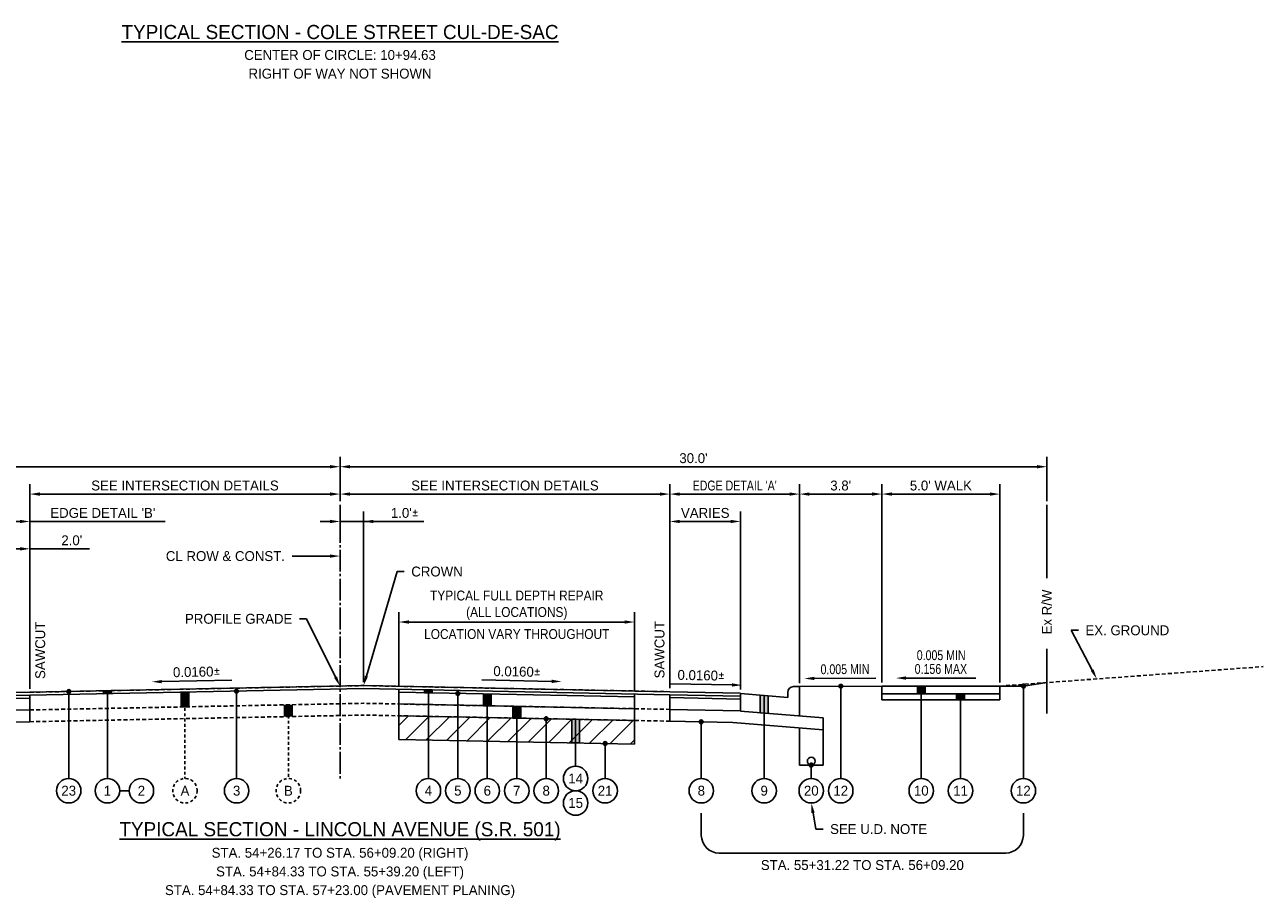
# Model space of a CAD drawing. Header units: feet. Extents: x -305 to -35, y 119 to 303.
# Tile 10 of 12: x -159 to -106, y 217 to 254. Entities that reach past the tile are written whole.
import ezdxf
from ezdxf import colors
from ezdxf.entities.mleader import LeaderData, LeaderLine
from ezdxf.math import Vec2, Vec3

# ---------------------------------------------------------------- set-up
doc = ezdxf.new("R2010")
doc.units = ezdxf.units.FT
doc.header["$MEASUREMENT"] = 0
for name, pattern in [('B', [0.3, 0.25, -0.05]), ('cl', [5, 0.09375, -0.09375, 4.625, -0.09375, 0.09375]), ('OhDOT_USTN3', [0.22, 0.165, -0.055])]:
    doc.linetypes.add(name, pattern=pattern)
for name, color, linetype in [('GE_P_CL', 180, 'cl'), ('PV_X_EOP', 27, 'OhDOT_USTN3'), ('RD_P_Text', 1, 'Continuous'), ('RW_X_Fee_RW', 50, 'rowex'), ('SC_Shading1', 247, 'Continuous')]:
    doc.layers.add(name, color=color, linetype=linetype)
doc.styles.add('Slanted-Normal', font='font31.shx', dxfattribs={"height": 0.1})
doc.styles.get("Standard").update_dxf_attribs({"font": 'font31.shx'})
doc.styles.add('Straight-Normal', font='font30.shx', dxfattribs={"height": 0.1})
doc.linetypes.add('rowex', pattern='A,0.75,-0.05,["Ex R/W",Straight-Normal,S=1,R=0,X=0,Y=-0.06],-0.7,0.75,-0.3,0.75,-0.3,0.75,-0.3,0.75,-0.3', length=5.7)
doc.dimstyles.new('COEC', dxfattribs={"dimscale": 13.9, "dimtxt": 0.18, "dimasz": 0.18, "dimexe": 0.18, "dimexo": 0.0625, "dimgap": 0.09, "dimtad": 1, "dimzin": 0, "dimdsep": 46, "dimtxsty": 'Standard', "dimcen": 0.09, "dimclrd": 256, "dimclre": 256, "dimclrt": 256, "dimaunit": 1, "dimadec": 4, "dimazin": 0, "dimtfac": 1, "dimtofl": 0, "dimtmove": 0, "dimatfit": 3, "dimfxl": 1, "dimtolj": 1, "dimtzin": 0, "dimlwd": -1, "dimlwe": -1, "dimarcsym": 0})

# ---------------------------------------------------------------- blocks, each defined once
blk = doc.blocks.new('*D1128')
at = {"layer": 'Defpoints', "color": 0, "transparency": 16777216}
for p in [(-145.517, 233.824), (-145.517, 233.374), (-158.677, 225.417)]:
    blk.add_point(p, dxfattribs=at)
at = {"layer": 'RD_P_Text', "transparency": 16777216}
for p, q in [((-158.677, 225.567), (-158.677, 234.244)), ((-145.517, 233.524), (-145.517, 234.244)), ((-158.257, 233.824), (-145.937, 233.824))]:
    blk.add_line(p, q, dxfattribs=at)
for points in [[(-158.257, 233.894), (-158.257, 233.754), (-158.677, 233.824)], [(-145.937, 233.894), (-145.937, 233.754), (-145.517, 233.824)]]:
    blk.add_solid(points, dxfattribs=at)
at = {"layer": 'RD_P_Text', "transparency": 16777216, "insert": (-152.097, 234.184), "char_height": 0.42, "attachment_point": 5}
blk.add_mtext('\\A1;SEE INTERSECTION DETAILS', dxfattribs=at)
blk = doc.blocks.new('*D1129')
at = {"layer": 'Defpoints', "color": 0, "transparency": 16777216}
for p in [(-145.517, 233.374), (-131.517, 233.824), (-131.517, 225.44)]:
    blk.add_point(p, dxfattribs=at)
at = {"layer": 'RD_P_Text', "transparency": 16777216}
for p, q in [((-145.517, 233.524), (-145.517, 234.244)), ((-131.517, 225.59), (-131.517, 234.244)), ((-145.097, 233.824), (-131.937, 233.824))]:
    blk.add_line(p, q, dxfattribs=at)
for points in [[(-145.097, 233.894), (-145.097, 233.754), (-145.517, 233.824)], [(-131.937, 233.894), (-131.937, 233.754), (-131.517, 233.824)]]:
    blk.add_solid(points, dxfattribs=at)
at = {"layer": 'RD_P_Text', "transparency": 16777216, "insert": (-138.517, 234.184), "char_height": 0.42, "attachment_point": 5}
blk.add_mtext('\\A1;SEE INTERSECTION DETAILS', dxfattribs=at)
blk = doc.blocks.new('*D1130')
at = {"layer": 'Defpoints', "color": 0, "transparency": 16777216}
for p in [(-145.517, 234.985), (-175.517, 233.374), (-145.517, 233.374)]:
    blk.add_point(p, dxfattribs=at)
at = {"layer": 'RD_P_Text', "transparency": 16777216}
for p, q in [((-175.517, 233.524), (-175.517, 235.405)), ((-175.097, 234.985), (-145.937, 234.985)), ((-145.517, 233.524), (-145.517, 235.405))]:
    blk.add_line(p, q, dxfattribs=at)
for points in [[(-175.097, 235.055), (-175.097, 234.915), (-175.517, 234.985)], [(-145.937, 235.055), (-145.937, 234.915), (-145.517, 234.985)]]:
    blk.add_solid(points, dxfattribs=at)
at = {"layer": 'RD_P_Text', "transparency": 16777216, "insert": (-160.517, 235.345), "char_height": 0.42, "attachment_point": 5}
blk.add_mtext("\\A1;30.0'", dxfattribs=at)
blk = doc.blocks.new('*D1131')
at = {"layer": 'Defpoints', "color": 0, "transparency": 16777216}
for p in [(-115.517, 234.985), (-145.517, 233.374), (-115.517, 233.374)]:
    blk.add_point(p, dxfattribs=at)
at = {"layer": 'RD_P_Text', "transparency": 16777216}
for p, q in [((-145.517, 233.524), (-145.517, 235.405)), ((-145.097, 234.985), (-115.937, 234.985)), ((-115.517, 233.524), (-115.517, 235.405))]:
    blk.add_line(p, q, dxfattribs=at)
for points in [[(-145.097, 235.055), (-145.097, 234.915), (-145.517, 234.985)], [(-115.937, 235.055), (-115.937, 234.915), (-115.517, 234.985)]]:
    blk.add_solid(points, dxfattribs=at)
at = {"layer": 'RD_P_Text', "transparency": 16777216, "insert": (-130.517, 235.345), "char_height": 0.42, "attachment_point": 5}
blk.add_mtext("\\A1;30.0'", dxfattribs=at)
blk = doc.blocks.new('*D1132')
at = {"layer": 'Defpoints', "color": 0, "transparency": 16777216}
for p in [(-145.517, 233.374), (-144.517, 232.662), (-144.517, 225.7)]:
    blk.add_point(p, dxfattribs=at)
at = {"layer": 'RD_P_Text', "transparency": 16777216}
for p, q in [((-145.517, 233.224), (-145.517, 232.242)), ((-144.517, 225.85), (-144.517, 233.082)), ((-145.937, 232.662), (-146.357, 232.662)), ((-145.517, 232.662), (-144.517, 232.662)), ((-141.963, 232.662), (-144.517, 232.662)), ((-144.097, 232.662), (-143.677, 232.662))]:
    blk.add_line(p, q, dxfattribs=at)
for points in [[(-145.937, 232.732), (-145.937, 232.592), (-145.517, 232.662)], [(-144.097, 232.732), (-144.097, 232.592), (-144.517, 232.662)]]:
    blk.add_solid(points, dxfattribs=at)
at = {"layer": 'RD_P_Text', "transparency": 16777216, "insert": (-142.772, 233.022), "char_height": 0.42, "attachment_point": 5}
blk.add_mtext("\\A1;1.0'{\\fISOCPEUR|b0|i0|c0|p34;%%P}", dxfattribs=at)
blk = doc.blocks.new('*D1133')
at = {"layer": 'Defpoints', "color": 0, "transparency": 16777216}
for p in [(-122.517, 233.824), (-126.017, 225.68), (-122.517, 225.68)]:
    blk.add_point(p, dxfattribs=at)
at = {"layer": 'RD_P_Text', "transparency": 16777216}
for p, q in [((-126.017, 225.83), (-126.017, 234.244)), ((-122.517, 225.83), (-122.517, 234.244)), ((-125.597, 233.824), (-122.937, 233.824))]:
    blk.add_line(p, q, dxfattribs=at)
for points in [[(-125.597, 233.894), (-125.597, 233.754), (-126.017, 233.824)], [(-122.937, 233.894), (-122.937, 233.754), (-122.517, 233.824)]]:
    blk.add_solid(points, dxfattribs=at)
at = {"layer": 'RD_P_Text', "transparency": 16777216, "insert": (-124.267, 234.184), "char_height": 0.42, "attachment_point": 5}
blk.add_mtext("\\A1;3.8'", dxfattribs=at)
blk = doc.blocks.new('*D1134')
at = {"layer": 'Defpoints', "color": 0, "transparency": 16777216}
for p in [(-117.517, 233.824), (-122.517, 225.68), (-117.517, 225.68)]:
    blk.add_point(p, dxfattribs=at)
at = {"layer": 'RD_P_Text', "transparency": 16777216}
for p, q in [((-122.517, 225.83), (-122.517, 234.244)), ((-117.517, 225.83), (-117.517, 234.244)), ((-122.097, 233.824), (-117.937, 233.824))]:
    blk.add_line(p, q, dxfattribs=at)
for points in [[(-122.097, 233.894), (-122.097, 233.754), (-122.517, 233.824)], [(-117.937, 233.894), (-117.937, 233.754), (-117.517, 233.824)]]:
    blk.add_solid(points, dxfattribs=at)
at = {"layer": 'RD_P_Text', "transparency": 16777216, "insert": (-120.017, 234.184), "char_height": 0.42, "attachment_point": 5}
blk.add_mtext("\\A1;5.0' WALK", dxfattribs=at)
blk = doc.blocks.new('*D1135')
at = {"layer": 'Defpoints', "color": 0, "transparency": 16777216}
for p in [(-158.677, 232.662), (-161.177, 225.877), (-158.677, 225.417)]:
    blk.add_point(p, dxfattribs=at)
at = {"layer": 'RD_P_Text', "transparency": 16777216}
for p, q in [((-161.177, 226.027), (-161.177, 233.082)), ((-158.677, 225.567), (-158.677, 233.082)), ((-160.757, 232.662), (-159.097, 232.662)), ((-152.941, 232.662), (-158.677, 232.662))]:
    blk.add_line(p, q, dxfattribs=at)
for points in [[(-160.757, 232.732), (-160.757, 232.592), (-161.177, 232.662)], [(-159.097, 232.732), (-159.097, 232.592), (-158.677, 232.662)]]:
    blk.add_solid(points, dxfattribs=at)
at = {"layer": 'RD_P_Text', "transparency": 16777216, "insert": (-155.584, 233.022), "char_height": 0.42, "attachment_point": 5}
blk.add_mtext("\\A1;EDGE DETAIL 'B'", dxfattribs=at)
blk = doc.blocks.new('*D1139')
at = {"layer": 'Defpoints', "color": 0, "transparency": 16777216}
for p in [(-126.017, 233.824), (-126.017, 225.66), (-131.517, 225.44)]:
    blk.add_point(p, dxfattribs=at)
at = {"layer": 'RD_P_Text', "transparency": 16777216}
for p, q in [((-131.517, 225.59), (-131.517, 234.244)), ((-126.017, 225.81), (-126.017, 234.244)), ((-131.097, 233.824), (-126.437, 233.824))]:
    blk.add_line(p, q, dxfattribs=at)
for points in [[(-131.097, 233.894), (-131.097, 233.754), (-131.517, 233.824)], [(-126.437, 233.894), (-126.437, 233.754), (-126.017, 233.824)]]:
    blk.add_solid(points, dxfattribs=at)
at = {"layer": 'RD_P_Text', "transparency": 16777216, "insert": (-128.767, 234.184), "char_height": 0.42, "attachment_point": 5}
blk.add_mtext("\\A1;{\\W0.8;EDGE DETAIL 'A'}", dxfattribs=at)
blk = doc.blocks.new('*D1140')
at = {"layer": 'Defpoints', "color": 0, "transparency": 16777216}
for p in [(-128.517, 232.662), (-131.517, 225.44), (-128.517, 225.38)]:
    blk.add_point(p, dxfattribs=at)
at = {"layer": 'RD_P_Text', "transparency": 16777216}
for p, q in [((-131.517, 225.59), (-131.517, 233.082)), ((-128.517, 225.53), (-128.517, 233.082)), ((-131.097, 232.662), (-128.937, 232.662))]:
    blk.add_line(p, q, dxfattribs=at)
for points in [[(-131.097, 232.732), (-131.097, 232.592), (-131.517, 232.662)], [(-128.937, 232.732), (-128.937, 232.592), (-128.517, 232.662)]]:
    blk.add_solid(points, dxfattribs=at)
at = {"layer": 'RD_P_Text', "transparency": 16777216, "insert": (-130.017, 233.022), "char_height": 0.42, "attachment_point": 5}
blk.add_mtext('\\A1;VARIES', dxfattribs=at)
blk = doc.blocks.new('*D1141')
at = {"layer": 'Defpoints', "color": 0, "transparency": 16777216}
for p in [(-158.677, 231.501), (-160.677, 225.627), (-158.677, 225.417)]:
    blk.add_point(p, dxfattribs=at)
at = {"layer": 'RD_P_Text', "transparency": 16777216}
for p, q in [((-160.677, 225.777), (-160.677, 231.921)), ((-158.677, 225.567), (-158.677, 231.921)), ((-160.257, 231.501), (-159.097, 231.501)), ((-156.146, 231.501), (-158.677, 231.501))]:
    blk.add_line(p, q, dxfattribs=at)
for points in [[(-160.257, 231.571), (-160.257, 231.431), (-160.677, 231.501)], [(-159.097, 231.571), (-159.097, 231.431), (-158.677, 231.501)]]:
    blk.add_solid(points, dxfattribs=at)
at = {"layer": 'RD_P_Text', "transparency": 16777216, "insert": (-156.901, 231.861), "char_height": 0.42, "attachment_point": 5}
blk.add_mtext("\\A1;2.0'", dxfattribs=at)
blk = doc.blocks.new('*D1162')
at = {"layer": 'Defpoints', "color": 0, "transparency": 16777216}
for p in [(-133.017, 228.397), (-143.017, 225.545), (-133.017, 225.345)]:
    blk.add_point(p, dxfattribs=at)
at = {"layer": 'RD_P_Text', "transparency": 16777216}
for p, q in [((-143.017, 225.695), (-143.017, 228.817)), ((-133.017, 225.495), (-133.017, 228.817)), ((-142.597, 228.397), (-133.437, 228.397))]:
    blk.add_line(p, q, dxfattribs=at)
for points in [[(-142.597, 228.467), (-142.597, 228.327), (-143.017, 228.397)], [(-133.437, 228.467), (-133.437, 228.327), (-133.017, 228.397)]]:
    blk.add_solid(points, dxfattribs=at)
at = {"layer": 'RD_P_Text', "transparency": 16777216, "insert": (-138.017, 229.107), "char_height": 0.42, "attachment_point": 5}
blk.add_mtext('\\A1;{\\W0.9;TYPICAL FULL DEPTH REPAIR\\P(ALL LOCATIONS)}', dxfattribs=at)

msp = doc.modelspace()

# ---------------------------------------------------------------- hatches: boundary and pattern name
at = {"layer": 'RD_P_Text'}
h = msp.add_hatch(color=256, dxfattribs=at)
h.dxf.hatch_style = 1
edge = h.paths.add_edge_path()
edge.add_arc((-157.032, 225.45), 0.08, 0, 360)
h = msp.add_hatch(color=256, dxfattribs=at)
h.dxf.hatch_style = 1
h.paths.add_polyline_path([(-155.554, 225.479), (-155.22, 225.486), (-155.22, 225.361), (-155.554, 225.354)])
h = msp.add_hatch(color=256, dxfattribs=at)
h.dxf.hatch_style = 1
edge = h.paths.add_edge_path()
edge.add_arc((-149.904, 225.467), 0.08, 0, 360)
h = msp.add_hatch(color=256, dxfattribs=at)
h.dxf.hatch_style = 1
h.paths.add_polyline_path([(-141.934, 225.523), (-141.6, 225.517), (-141.6, 225.392), (-141.934, 225.398)])
h = msp.add_hatch(color=256, dxfattribs=at)
h.dxf.hatch_style = 1
edge = h.paths.add_edge_path()
edge.add_arc((-124.267, 225.67), 0.08, 0, 360)
h = msp.add_hatch(color=256, dxfattribs=at)
h.dxf.hatch_style = 1
h.paths.add_polyline_path([(-121.016, 225.68), (-120.682, 225.68), (-120.682, 225.347), (-121.016, 225.347)])
h = msp.add_hatch(color=256, dxfattribs=at)
h.dxf.hatch_style = 1
edge = h.paths.add_edge_path()
edge.add_arc((-116.517, 225.68), 0.08, 0, 360)
h = msp.add_hatch(color=256, dxfattribs=at)
h.dxf.hatch_style = 1
h.paths.add_polyline_path([(-152.264, 225.42), (-151.93, 225.427), (-151.93, 224.802), (-152.264, 224.795)])
h = msp.add_hatch(color=256, dxfattribs=at)
h.dxf.hatch_style = 1
edge = h.paths.add_edge_path()
edge.add_arc((-140.517, 225.37), 0.08, 0, 360)
h = msp.add_hatch(color=256, dxfattribs=at)
h.dxf.hatch_style = 1
h.paths.add_polyline_path([(-139.434, 225.348), (-139.1, 225.342), (-139.1, 224.842), (-139.434, 224.848)])
h = msp.add_hatch(color=256, dxfattribs=at)
h.dxf.hatch_style = 1
h.paths.add_polyline_path([(-127.683, 225.293), (-127.351, 225.267), (-127.351, 224.517), (-127.683, 224.543)])
h = msp.add_hatch(color=256, dxfattribs=at)
h.dxf.hatch_style = 1
h.paths.add_polyline_path([(-119.35, 225.347), (-119.016, 225.347), (-119.016, 225.097), (-119.35, 225.097)])
h = msp.add_hatch(color=256, dxfattribs=at)
h.dxf.hatch_style = 1
h.paths.add_polyline_path([(-147.544, 224.889), (-147.877, 224.883), (-147.877, 224.383), (-147.544, 224.389)])
h = msp.add_hatch(color=256, dxfattribs=at)
h.dxf.hatch_style = 1
h.paths.add_polyline_path([(-138.184, 224.823), (-137.85, 224.817), (-137.85, 224.317), (-138.184, 224.323)])
h = msp.add_hatch(color=256, dxfattribs=at)
h.dxf.hatch_style = 1
edge = h.paths.add_edge_path()
edge.add_arc((-136.767, 224.295), 0.08, 0, 360)
h = msp.add_hatch(color=256, dxfattribs=at)
h.dxf.hatch_style = 1
h.paths.add_polyline_path([(-135.684, 224.273), (-135.35, 224.267), (-135.35, 223.267), (-135.684, 223.273)], flags=17)
h.paths.add_polyline_path([(-135.684, 224.273), (-135.35, 224.267), (-135.35, 223.267), (-135.684, 223.273)], flags=17)
edge = h.paths.add_edge_path(flags=0)
edge.add_line((-135.684, 224.273), (-135.684, 223.273))
h = msp.add_hatch(color=256, dxfattribs=at)
h.dxf.hatch_style = 1
h.paths.add_polyline_path([(-135.684, 224.273), (-135.35, 224.267), (-135.35, 223.267), (-135.684, 223.273)])
h = msp.add_hatch(color=256, dxfattribs=at)
h.dxf.hatch_style = 1
edge = h.paths.add_edge_path()
edge.add_arc((-130.184, 224.163), 0.08, 0, 360)
h = msp.add_hatch(color=256, dxfattribs=at)
h.dxf.hatch_style = 1
edge = h.paths.add_edge_path()
edge.add_arc((-134.267, 223.245), 0.08, 0, 360)
h = msp.add_hatch(color=256, dxfattribs=at)
h.dxf.hatch_style = 1
edge = h.paths.add_edge_path()
edge.add_arc((-125.517, 222.33), 0.08, 0, 360)
at = {"layer": 'SC_Shading1'}
h = msp.add_hatch(dxfattribs=at)
h.set_pattern_fill('ANSI31', color=256, scale=5)
h.set_pattern_definition([(45, (5.4172, -34.14943), (-0.4419417, 0.4419417), [])])
h.paths.add_polyline_path([(-143.017, 224.42), (-133.017, 224.22), (-133.017, 223.22), (-143.017, 223.42)])

# ---------------------------------------------------------------- linework, layer by layer
at = {"layer": 'GE_P_CL', "ltscale": 0.2, "flags": 128}
msp.add_lwpolyline([(-145.517, 221.76), (-145.517, 233.374)], dxfattribs=at)
at = {"layer": 'PV_X_EOP', "flags": 128}
for points in [[(-117.517, 225.68), (-106.337, 226.505)], [(-158.677, 225.417), (-144.517, 225.7)], [(-131.517, 225.44), (-144.517, 225.7)], [(-117.517, 225.347), (-117.517, 225.68)], [(-158.677, 224.667), (-144.517, 224.95)], [(-158.677, 224.167), (-144.517, 224.45)], [(-131.517, 224.69), (-144.517, 224.95)], [(-131.517, 224.19), (-144.517, 224.45)]]:
    msp.add_lwpolyline(points, dxfattribs=at)
at = {"layer": 'RD_P_Text', "linetype": 'ByBlock', "lineweight": -2}
for points in [[(-125.393, 226.004), (-122.781, 226.019)], [(-121.503, 226.02), (-118.53, 226.02)], [(-153.083, 225.869), (-150.111, 225.928)], [(-136.531, 225.88), (-139.503, 225.94)], [(-128.881, 225.727), (-131.503, 225.78)]]:
    msp.add_lwpolyline(points, dxfattribs=at)
at = {"layer": 'RD_P_Text', "flags": 128}
for points in [[(-158.677, 225.417), (-144.517, 225.7), (-131.517, 225.44)], [(-158.677, 225.292), (-144.517, 225.575), (-131.517, 225.315)], [(-155.554, 225.479), (-155.22, 225.486), (-155.22, 225.361), (-155.554, 225.354), (-155.554, 225.479)], [(-143.017, 225.545), (-143.017, 223.42)], [(-141.934, 225.523), (-141.934, 225.398)], [(-141.934, 225.523), (-141.6, 225.517), (-141.6, 225.392), (-141.934, 225.398), (-141.934, 225.523)], [(-141.934, 225.523), (-141.6, 225.517), (-141.6, 225.392), (-141.934, 225.398), (-141.934, 225.523)], [(-141.767, 225.52), (-141.767, 221.76)], [(-141.6, 225.517), (-141.6, 225.392)], [(-126.267, 225.66), (-126.017, 225.66)], [(-126.017, 225.66), (-122.517, 225.68)], [(-126.017, 224.41), (-126.017, 225.66)], [(-124.267, 225.67), (-124.267, 221.76)], [(-122.517, 225.68), (-122.517, 225.097)], [(-117.517, 225.68), (-122.517, 225.68)], [(-121.016, 225.68), (-121.016, 225.347)], [(-121.016, 225.68), (-120.682, 225.68), (-120.682, 225.347), (-121.016, 225.347), (-121.016, 225.68)], [(-120.849, 225.68), (-120.849, 221.76)], [(-120.682, 225.68), (-120.682, 225.347)], [(-117.517, 225.68), (-117.517, 225.097)], [(-117.517, 225.68), (-116.517, 225.68)], [(-116.517, 225.68), (-115.517, 225.827)], [(-116.517, 225.68), (-116.517, 221.76)], [(-158.677, 225.417), (-160.677, 225.377)], [(-158.677, 225.292), (-160.677, 225.252)], [(-158.677, 225.167), (-160.677, 225.127)], [(-152.264, 225.42), (-151.93, 225.427), (-151.93, 224.802), (-152.264, 224.795), (-152.264, 225.42)], [(-152.264, 225.42), (-152.264, 224.795)], [(-151.93, 225.427), (-151.93, 224.802)], [(-143.017, 225.42), (-133.017, 225.22)], [(-140.517, 225.37), (-140.517, 221.76)], [(-139.434, 225.348), (-139.434, 224.848)], [(-139.434, 225.348), (-139.1, 225.342), (-139.1, 224.842), (-139.434, 224.848), (-139.434, 225.348)], [(-139.434, 225.348), (-139.1, 225.342), (-139.1, 224.842), (-139.434, 224.848), (-139.434, 225.348)], [(-139.267, 225.345), (-139.267, 221.76)], [(-139.1, 225.342), (-139.1, 224.842)], [(-133.017, 225.345), (-133.017, 223.22)], [(-131.517, 225.44), (-128.517, 225.38)], [(-131.517, 225.315), (-128.517, 225.255)], [(-131.517, 225.19), (-128.517, 225.13)], [(-128.517, 225.36), (-128.517, 225.38)], [(-128.517, 224.61), (-128.517, 225.36)], [(-128.517, 225.36), (-126.517, 225.2)], [(-127.683, 225.293), (-127.683, 224.543)], [(-127.683, 225.293), (-127.351, 225.267), (-127.351, 224.517), (-127.683, 224.543), (-127.683, 225.293)], [(-127.517, 225.28), (-127.517, 221.76)], [(-127.351, 225.267), (-127.351, 224.517)], [(-126.517, 225.2), (-126.517, 225.41)], [(-117.517, 225.347), (-122.517, 225.347)], [(-117.517, 225.097), (-122.517, 225.097)], [(-119.35, 225.347), (-119.35, 225.097)], [(-119.35, 225.347), (-119.016, 225.347), (-119.016, 225.097), (-119.35, 225.097), (-119.35, 225.347)], [(-119.183, 225.347), (-119.183, 221.76)], [(-119.016, 225.347), (-119.016, 225.097)], [(-158.677, 224.667), (-160.677, 224.627)], [(-147.877, 224.883), (-147.877, 224.389)], [(-147.544, 224.883), (-147.544, 224.389)], [(-143.017, 224.92), (-133.017, 224.72)], [(-138.184, 224.823), (-138.184, 224.323)], [(-137.85, 224.817), (-138.184, 224.823), (-138.184, 224.323), (-137.85, 224.317), (-137.85, 224.817)], [(-138.184, 224.823), (-137.85, 224.817), (-137.85, 224.317), (-138.184, 224.323), (-138.184, 224.823)], [(-138.017, 224.82), (-138.017, 221.76)], [(-137.85, 224.817), (-137.85, 224.317)], [(-131.517, 224.69), (-128.517, 224.63)], [(-128.517, 224.61), (-125.017, 224.33)], [(-158.677, 224.167), (-160.228, 224.136)], [(-143.017, 224.42), (-133.017, 224.22)], [(-136.767, 224.295), (-136.767, 221.76)], [(-135.684, 224.273), (-135.684, 223.273)], [(-135.684, 224.273), (-135.35, 224.267), (-135.35, 223.267), (-135.684, 223.273), (-135.684, 224.273)], [(-135.684, 224.273), (-135.35, 224.267), (-135.35, 223.267), (-135.684, 223.273), (-135.684, 224.273)], [(-135.517, 224.27), (-135.517, 222.28)], [(-135.35, 224.267), (-135.35, 223.267)], [(-131.517, 224.19), (-128.85, 224.137)], [(-130.184, 224.163), (-130.184, 221.76)], [(-128.85, 224.137), (-125.017, 223.83)], [(-126.017, 223.91), (-126.017, 222.33)], [(-125.017, 224.33), (-125.017, 223.83)], [(-143.017, 223.42), (-133.017, 223.22)], [(-125.017, 223.83), (-125.017, 222.33)], [(-134.267, 223.245), (-134.267, 221.76)], [(-126.017, 222.33), (-125.017, 222.33)], [(-125.517, 222.33), (-125.517, 221.76)], [(-154.867, 221.24), (-154.467, 221.24)], [(-130.184, 220.29), (-130.184, 219.347)], [(-116.517, 220.29), (-116.517, 219.347)], [(-129.434, 218.597), (-117.267, 218.597)]]:
    msp.add_lwpolyline(points, dxfattribs=at)
at = {"layer": 'RD_P_Text', "ltscale": 0.2, "flags": 128}
for points in [[(-155.387, 221.76), (-155.387, 225.482)], [(-155.22, 225.361), (-155.22, 225.486)], [(-158.677, 224.167), (-158.677, 225.292)], [(-157.032, 221.76), (-157.032, 225.45)], [(-155.554, 225.354), (-155.554, 225.479)], [(-149.904, 221.76), (-149.904, 225.467)], [(-131.517, 224.19), (-131.517, 225.315)]]:
    msp.add_lwpolyline(points, dxfattribs=at)
at = {"layer": 'RD_P_Text', "linetype": 'B', "ltscale": 0.5, "flags": 128}
for points in [[(-152.097, 225.423), (-152.097, 221.76)], [(-147.877, 224.883), (-147.877, 224.383)], [(-147.71, 224.886), (-147.71, 221.76)], [(-147.544, 224.889), (-147.544, 224.389)]]:
    msp.add_lwpolyline(points, dxfattribs=at)
at = {"layer": 'RD_P_Text'}
for centre, radius in [((-157.032, 225.45), 0.08), ((-149.904, 225.467), 0.08), ((-124.267, 225.67), 0.08), ((-116.517, 225.68), 0.08), ((-140.517, 225.37), 0.08), ((-136.767, 224.295), 0.08), ((-130.184, 224.163), 0.08), ((-134.267, 223.245), 0.08), ((-125.517, 222.496), 0.167), ((-125.517, 222.33), 0.08), ((-135.517, 221.76), 0.52), ((-157.032, 221.24), 0.52), ((-155.387, 221.24), 0.52), ((-153.947, 221.24), 0.52), ((-149.904, 221.24), 0.52), ((-141.767, 221.24), 0.52), ((-140.517, 221.24), 0.52), ((-139.267, 221.24), 0.52), ((-138.017, 221.24), 0.52), ((-136.767, 221.24), 0.52), ((-134.267, 221.24), 0.52), ((-130.184, 221.24), 0.52), ((-127.517, 221.24), 0.52), ((-125.517, 221.24), 0.52), ((-124.267, 221.24), 0.52), ((-120.849, 221.24), 0.52), ((-119.183, 221.24), 0.52), ((-116.517, 221.24), 0.52), ((-135.517, 220.72), 0.52)]:
    msp.add_circle(centre, radius, dxfattribs=at)
at = {"layer": 'RD_P_Text', "linetype": 'B', "ltscale": 0.5}
for centre in [(-152.097, 221.24), (-147.71, 221.24)]:
    msp.add_circle(centre, 0.52, dxfattribs=at)
at = {"layer": 'RD_P_Text'}
for centre, radius, start, end in [((-126.267, 225.41), 0.25, 90, 180), ((-129.434, 219.347), 0.75, 180, 270), ((-117.267, 219.347), 0.75, 270, 0)]:
    msp.add_arc(centre, radius, start, end, dxfattribs=at)
for points in [[(-125.392, 225.934), (-125.813, 226.001), (-125.393, 226.074)], [(-121.503, 225.95), (-121.923, 226.02), (-121.503, 226.09)], [(-153.082, 225.799), (-153.503, 225.86), (-153.084, 225.939)], [(-136.532, 225.81), (-136.111, 225.872), (-136.529, 225.95)], [(-128.882, 225.657), (-128.461, 225.719), (-128.88, 225.797)]]:
    msp.add_solid(points, dxfattribs=at)
at = {"layer": 'RW_X_Fee_RW', "linetype": 'Continuous', "ltscale": 0.2, "flags": 128}
for points in [[(-115.517, 230.251), (-115.517, 233.374)], [(-115.517, 224.511), (-115.517, 227.263)]]:
    msp.add_lwpolyline(points, dxfattribs=at)

# ---------------------------------------------------------------- texts
at = {"layer": 'RD_P_Text', "attachment_point": 5}
for s, width, insert, char_height in [('\\A1;{\\LTYPICAL SECTION - COLE STREET CUL-DE-SAC}', 38.32972, (-145.517, 253.42), 0.6), ('CENTER OF CIRCLE: 10+94.63', 19.10731, (-145.517, 252.448), 0.42), ('RIGHT OF WAY NOT SHOWN', 19.10731, (-145.517, 251.657), 0.42), ('{\\W0.9;LOCATION VARY THROUGHOUT}', 19.10731, (-138.017, 227.884), 0.42), ('{\\W0.8;0.005 MIN}', 19.10731, (-120.005, 226.987), 0.42), ('{\\W0.8;0.156 MAX}', 19.10731, (-120.017, 226.404), 0.42), ('14', 19.10731, (-135.517, 221.76), 0.42), ('23', 19.10731, (-157.032, 221.24), 0.42), ('1', 19.10731, (-155.387, 221.24), 0.42), ('2', 19.10731, (-153.947, 221.24), 0.42), ('A', 19.10731, (-152.097, 221.24), 0.42), ('3', 19.10731, (-149.904, 221.24), 0.42), ('B', 19.10731, (-147.71, 221.24), 0.42), ('4', 19.10731, (-141.767, 221.24), 0.42), ('5', 19.10731, (-140.517, 221.24), 0.42), ('6', 19.10731, (-139.267, 221.24), 0.42), ('7', 19.10731, (-138.017, 221.24), 0.42), ('8', 19.10731, (-136.767, 221.24), 0.42), ('21', 19.10731, (-134.267, 221.24), 0.42), ('8', 19.10731, (-130.184, 221.24), 0.42), ('9', 19.10731, (-127.517, 221.24), 0.42), ('20', 19.10731, (-125.517, 221.24), 0.42), ('12', 19.10731, (-124.267, 221.24), 0.42), ('10', 19.10731, (-120.849, 221.24), 0.42), ('11', 19.10731, (-119.183, 221.24), 0.42), ('12', 19.10731, (-116.517, 221.24), 0.42), ('15', 19.10731, (-135.517, 220.72), 0.42), ('\\A1;{\\LTYPICAL SECTION - LINCOLN AVENUE (S.R. 501)}', 38.32972, (-145.517, 219.517), 0.6), ('STA. 54+26.17 TO STA. 56+09.20 (RIGHT)', 19.10731, (-145.517, 218.545), 0.42), ('STA. 55+31.22 TO STA. 56+09.20', 19.10731, (-123.35, 218.084), 0.42), ('STA. 54+84.33 TO STA. 55+39.20 (LEFT)', 19.10731, (-145.517, 217.753), 0.42), ('STA. 54+84.33 TO STA. 57+23.00 (PAVEMENT PLANING)', 19.10731, (-145.517, 216.961), 0.42)]:
    msp.add_mtext_dynamic_manual_height_columns(s, width=width, gutter_width=10, heights=[0], dxfattribs=dict(at, insert=insert, char_height=char_height))
at = {"layer": 'RD_P_Text', "char_height": 0.42, "attachment_point": 5}
for s, insert, rotation in [('SAWCUT', (-158.238, 227.199), 90), ('SAWCUT', (-131.956, 227.222), 90), ('0.0160{\\fISOCPEUR|b0|i0|c0|p34;%%P}', (-151.605, 226.282), 1.1458), ('0.0160{\\fISOCPEUR|b0|i0|c0|p34;%%P}', (-138.009, 226.294), 358.8542), ('{\\W0.8;0.005 MIN}', (-124.087, 226.395), 0.3274), ('0.0160{\\fISOCPEUR|b0|i0|c0|p34;%%P}', (-130.192, 226.134), 358.8542)]:
    msp.add_mtext_dynamic_manual_height_columns(s, width=19.10731, gutter_width=10, heights=[0], dxfattribs=dict(at, insert=insert, rotation=rotation))
at = {"layer": 'RW_X_Fee_RW', "insert": (-115.517, 228.823), "char_height": 0.42, "attachment_point": 5, "rotation": 90}
msp.add_mtext_dynamic_manual_height_columns('Ex R/W', width=8.62208, gutter_width=10, heights=[0], dxfattribs=at)

# ---------------------------------------------------------------- dimensions: what is measured, and where the dimension line sits
at = {"layer": 'RD_P_Text'}
for base, p1, p2, text, override, picture, middle in [((-145.517, 234.985), (-175.517, 233.374), (-145.517, 233.374), "30.0'", {"dimscale": 3, "dimtxt": 0.14, "dimasz": 0.14, "dimexe": 0.14, "dimexo": 0.05, "dimgap": 0.05}, '*D1130', (-160.517, 235.345)), ((-115.517, 234.985), (-145.517, 233.374), (-115.517, 233.374), "30.0'", {"dimscale": 3, "dimtxt": 0.14, "dimasz": 0.14, "dimexe": 0.14, "dimexo": 0.05, "dimgap": 0.05, "dimtmove": 1}, '*D1131', (-130.517, 235.345)), ((-145.517, 233.824), (-158.677, 225.417), (-145.517, 233.374), 'SEE INTERSECTION DETAILS', {"dimscale": 3, "dimtxt": 0.14, "dimasz": 0.14, "dimexe": 0.14, "dimexo": 0.05, "dimgap": 0.05}, '*D1128', (-152.097, 234.184)), ((-131.517, 233.824), (-145.517, 233.374), (-131.517, 225.44), 'SEE INTERSECTION DETAILS', {"dimscale": 3, "dimtxt": 0.14, "dimasz": 0.14, "dimexe": 0.14, "dimexo": 0.05, "dimgap": 0.05, "dimtmove": 1}, '*D1129', (-138.517, 234.184)), ((-126.017, 233.824), (-131.517, 225.44), (-126.017, 225.66), "{\\W0.8;EDGE DETAIL 'A'}", {"dimscale": 3, "dimtxt": 0.14, "dimasz": 0.14, "dimexe": 0.14, "dimexo": 0.05, "dimgap": 0.05}, '*D1139', (-128.767, 234.184)), ((-122.517, 233.824), (-126.017, 225.68), (-122.517, 225.68), "3.8'", {"dimscale": 3, "dimtxt": 0.14, "dimasz": 0.14, "dimexe": 0.14, "dimexo": 0.05, "dimgap": 0.05, "dimtmove": 1}, '*D1133', (-124.267, 234.184)), ((-117.517, 233.824), (-122.517, 225.68), (-117.517, 225.68), "5.0' WALK", {"dimscale": 3, "dimtxt": 0.14, "dimasz": 0.14, "dimexe": 0.14, "dimexo": 0.05, "dimgap": 0.05, "dimtmove": 1}, '*D1134', (-120.017, 234.184)), ((-128.517, 232.662), (-131.517, 225.44), (-128.517, 225.38), 'VARIES', {"dimscale": 3, "dimtxt": 0.14, "dimasz": 0.14, "dimexe": 0.14, "dimexo": 0.05, "dimgap": 0.05, "dimtmove": 1}, '*D1140', (-130.017, 233.022)), ((-133.017, 228.397), (-143.017, 225.545), (-133.017, 225.345), '{\\W0.9;TYPICAL FULL DEPTH REPAIR\\P(ALL LOCATIONS)}', {"dimscale": 3, "dimtxt": 0.14, "dimasz": 0.14, "dimexe": 0.14, "dimexo": 0.05, "dimgap": 0.05, "dimtmove": 1}, '*D1162', (-138.017, 229.107))]:
    dim = msp.add_linear_dim(base=base, p1=p1, p2=p2, text=text, dimstyle='COEC', override=override, dxfattribs=at)
    dim.commit()
    dim.dimension.update_dxf_attribs({"geometry": picture, "text_midpoint": middle})
for base, p1, p2, text, picture, middle in [((-158.677, 232.662), (-161.177, 225.877), (-158.677, 225.417), "EDGE DETAIL 'B'", '*D1135', (-155.584, 232.502)), ((-144.517, 232.662), (-145.517, 233.374), (-144.517, 225.7), "1.0'{\\fISOCPEUR|b0|i0|c0|p34;%%P}", '*D1132', (-142.772, 232.51)), ((-158.677, 231.501), (-160.677, 225.627), (-158.677, 225.417), "2.0'", '*D1141', (-156.901, 231.474))]:
    dim = msp.add_linear_dim(base=base, p1=p1, p2=p2, text=text, dimstyle='COEC', override={"dimscale": 3, "dimtxt": 0.14, "dimasz": 0.14, "dimexe": 0.14, "dimexo": 0.05, "dimgap": 0.05, "dimtmove": 1}, dxfattribs=at)
    dim.commit()
    dim.dimension.update_dxf_attribs({"geometry": picture, "text_midpoint": middle, "dimtype": 160})

# ---------------------------------------------------------------- leaders
ml = msp.add_multileader_mtext('Standard', dxfattribs=at)
ml.set_content('CL ROW & CONST.', color=256, style='Slanted-Normal')
ml.set_leader_properties()
ml.build(insert=Vec2(0, 0))
ml.multileader.update_dxf_attribs({"dogleg_length": 0.1, "arrow_head_size": 0.42, "scale": 3})
ctx = ml.context
ctx.base_point, ctx.scale, ctx.char_height, ctx.arrow_head_size, ctx.landing_gap_size, ctx.plane_origin = Vec3(-153.628, 231.194), 3, 0.42, 0.42, 0.3, Vec3(-145.517, 231.194)
ctx.text_align_type = 2
notes = []
notes.append((ctx, [(0, (1, 1, 0), (-147.254, 231.194), (-1, 0), 0.3, [(0, [(-145.517, 231.194)], 0, [])])]))
ctx.mtext.insert, ctx.mtext.alignment, ctx.mtext.flow_direction = Vec3(-147.854, 231.404), 3, 5
ml = msp.add_multileader_mtext('Standard', dxfattribs=at)
ml.set_content('CROWN', color=256, style='Slanted-Normal')
ml.set_leader_properties()
ml.build(insert=Vec2(0, 0))
ml.multileader.update_dxf_attribs({"dogleg_length": 0.1, "arrow_head_size": 0.42, "scale": 3})
ctx = ml.context
ctx.base_point, ctx.scale, ctx.char_height, ctx.arrow_head_size, ctx.landing_gap_size, ctx.plane_origin = Vec3(-142.793, 230.539), 3, 0.42, 0.42, 0.3, Vec3(-143.418, 228.277)
notes.append((ctx, [(0, (1, 1, 0), (-143.093, 230.539), (1, 0), 0.3, [(0, [(-144.517, 225.7)], 0, [])])]))
ctx.mtext.insert, ctx.mtext.flow_direction = Vec3(-142.493, 230.749), 5
ml = msp.add_multileader_mtext('Standard', dxfattribs=at)
ml.set_content('PROFILE GRADE', color=256, style='Slanted-Normal')
ml.set_leader_properties()
ml.build(insert=Vec2(0, 0))
ml.multileader.update_dxf_attribs({"dogleg_length": 0.1, "arrow_head_size": 0.42, "scale": 3})
ctx = ml.context
ctx.base_point, ctx.scale, ctx.char_height, ctx.arrow_head_size, ctx.landing_gap_size, ctx.plane_origin = Vec3(-152.581, 228.534), 3, 0.42, 0.42, 0.3, Vec3(-146.616, 228.257)
ctx.text_align_type = 2
notes.append((ctx, [(0, (1, 1, 0), (-146.941, 228.534), (-1, 0), 0.3, [(0, [(-145.517, 225.68)], 0, [])])]))
ctx.mtext.insert, ctx.mtext.alignment, ctx.mtext.flow_direction = Vec3(-147.541, 228.744), 3, 5
ml = msp.add_multileader_mtext('Standard', dxfattribs=at)
ml.set_content('EX. GROUND', color=256, style='Slanted-Normal')
ml.set_leader_properties()
ml.build(insert=Vec2(0, 0))
ml.multileader.update_dxf_attribs({"dogleg_length": 0.1, "arrow_head_size": 0.42, "scale": 3})
ctx = ml.context
ctx.base_point, ctx.scale, ctx.char_height, ctx.arrow_head_size, ctx.landing_gap_size, ctx.plane_origin = Vec3(-114.182, 228.046), 3, 0.42, 0.42, 0.3, Vec3(-114.648, 228.244)
notes.append((ctx, [(1, (1, 1, 0), (-114.482, 228.046), (1, 0), 0.3, [(0, [(-113.4, 225.984)], 0, [])])]))
ctx.mtext.insert, ctx.mtext.flow_direction = Vec3(-113.882, 228.256), 5
ml = msp.add_multileader_mtext('Standard', dxfattribs=at)
ml.set_content('SEE U.D. NOTE', color=256, style='Slanted-Normal')
ml.set_leader_properties()
ml.build(insert=Vec2(0, 0))
ml.multileader.update_dxf_attribs({"dogleg_length": 0.1, "arrow_head_size": 0.42, "scale": 3})
ctx = ml.context
ctx.base_point, ctx.scale, ctx.char_height, ctx.arrow_head_size, ctx.landing_gap_size, ctx.plane_origin = Vec3(-125.019, 219.614), 3, 0.42, 0.42, 0.3, Vec3(-125.643, 217.352)
notes.append((ctx, [(0, (1, 1, 0), (-125.319, 219.614), (1, 0), 0.3, [(0, [(-125.517, 220.72)], 0, [])])]))
ctx.mtext.insert, ctx.mtext.flow_direction = Vec3(-124.719, 219.824), 5
for ctx, leaders in notes:
    for number, flags, end, landing, length, lines in leaders:
        leader = LeaderData()
        leader.index, (leader.has_last_leader_line, leader.has_dogleg_vector, leader.attachment_direction) = number, flags
        leader.last_leader_point, leader.dogleg_vector, leader.dogleg_length = Vec3(end), Vec3(landing), length
        for number, points, colour, breaks in lines:
            line = LeaderLine()
            line.index, line.vertices, line.color, line.breaks = number, Vec3.list(points), colors.encode_raw_color(colour), breaks
            leader.lines.append(line)
        ctx.leaders.append(leader)

doc.saveas('drawing.dxf')
